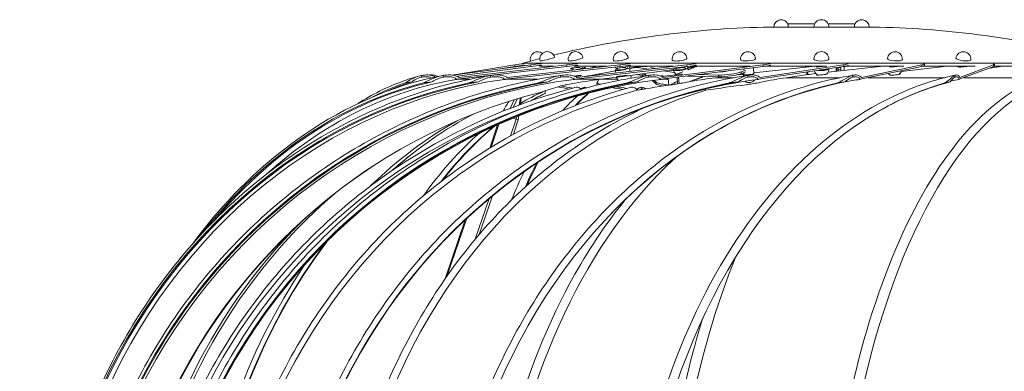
# Model space of a CAD drawing. Header units: millimetres. Extents: x -8040 to 8760, y -10081 to -7111.
# Tile 11 of 21: x 5444 to 5488, y -7671 to -7655. Entities that reach past the tile are written whole.
import ezdxf

# ---------------------------------------------------------------- set-up
doc = ezdxf.new("R2010")
doc.units = ezdxf.units.MM
doc.layers.add('PG_WYPOSAŻENIE', color=1, linetype='Continuous', lineweight=18)

# ---------------------------------------------------------------- blocks, each defined once
blk = doc.blocks.new('Darco')
at = {"extrusion": (0, 1, 0)}
for p, q in [((202.954, -853.444), (199.453, -853.444)), ((201.002, -853.344), (200.203, -853.344)), ((200.203, -853.444), (200.203, -853.344)), ((201.474, -853.344), (201.405, -853.344)), ((202.203, -853.344), (201.474, -853.344)), ((202.203, -853.444), (202.203, -853.344)), ((192.43, -854.465), (192.715, -854.39)), ((192.503, -854.446), (192.503, -854.446)), ((190.075, -854.89), (191.959, -854.578)), ((190.085, -854.891), (192.443, -854.578)), ((193.529, -854.627), (190.216, -855.017)), ((192.447, -854.627), (190.218, -854.924)), ((190.282, -854.959), (193.524, -854.578)), ((191.961, -854.627), (191.519, -854.701)), ((195.134, -854.627), (191.665, -855.017)), ((191.734, -854.959), (195.129, -854.578)), ((191.959, -854.578), (191.961, -854.627)), ((210.203, -854.527), (192.203, -854.527)), ((192.21, -854.551), (192.203, -854.527)), ((192.443, -854.578), (192.447, -854.627)), ((193.134, -854.624), (192.708, -854.624)), ((193.524, -854.578), (193.529, -854.627)), ((193.701, -854.675), (193.714, -854.731)), ((194.72, -854.624), (193.746, -854.624)), ((197.153, -854.627), (193.765, -855.017)), ((193.832, -854.959), (197.147, -854.578)), ((194.005, -854.66), (194.006, -854.665)), ((194.238, -854.678), (194.353, -854.642)), ((194.248, -854.902), (194.992, -854.763)), ((194.375, -854.662), (194.318, -854.653)), ((194.441, -854.624), (194.553, -854.643)), ((194.993, -854.767), (194.983, -854.765)), ((195.052, -854.681), (195.06, -854.725)), ((195.129, -854.578), (195.134, -854.627)), ((196.748, -854.624), (195.291, -854.624)), ((195.353, -854.658), (195.355, -854.671)), ((195.432, -854.681), (195.64, -854.642)), ((195.451, -854.902), (196.741, -854.721)), ((195.614, -854.657), (195.582, -854.653)), ((196.007, -854.709), (195.614, -854.657)), ((195.945, -854.628), (195.945, -854.624)), ((196.169, -854.624), (195.945, -854.628)), ((196.047, -854.664), (196.209, -854.686)), ((199.448, -854.627), (196.372, -855.017)), ((196.768, -854.809), (196.43, -854.765)), ((196.431, -854.959), (199.442, -854.578)), ((196.614, -854.739), (196.746, -854.757)), ((196.811, -854.688), (196.815, -854.718)), ((197.109, -854.656), (197.112, -854.679)), ((197.147, -854.578), (197.153, -854.627)), ((197.181, -854.66), (197.306, -854.642)), ((197.457, -854.624), (197.187, -854.728)), ((199.041, -854.624), (197.24, -854.624)), ((197.247, -854.705), (197.241, -854.651)), ((197.285, -854.645), (197.29, -854.688)), ((197.347, -854.666), (197.287, -854.66)), ((197.423, -854.625), (197.447, -854.628)), ((198.786, -854.795), (198.916, -854.744)), ((198.853, -854.624), (198.855, -854.644)), ((198.859, -854.702), (198.86, -854.729)), ((199.157, -854.664), (199.169, -854.847)), ((201.011, -854.624), (199.168, -854.825)), ((201.863, -854.627), (199.307, -855.017)), ((199.357, -854.959), (201.857, -854.578)), ((199.442, -854.578), (199.448, -854.627)), ((201.369, -854.624), (199.477, -854.624)), ((200.765, -854.626), (200.75, -854.626)), ((200.764, -854.626), (200.764, -854.651)), ((200.79, -854.648), (200.79, -854.624)), ((201.053, -854.624), (201.053, -854.641)), ((203.067, -854.624), (201.402, -854.804)), ((201.643, -854.778), (201.643, -854.661)), ((201.671, -854.657), (201.671, -854.775)), ((201.703, -854.771), (201.703, -854.652)), ((201.703, -854.657), (201.784, -854.666)), ((201.784, -854.716), (201.703, -854.708)), ((201.785, -854.763), (201.784, -854.639)), ((201.857, -854.578), (201.863, -854.627)), ((203.685, -854.624), (201.886, -854.624)), ((201.887, -854.624), (201.887, -854.626)), ((202.378, -854.624), (201.887, -854.626)), ((201.887, -854.624), (201.887, -854.626)), ((201.887, -854.626), (201.887, -854.626)), ((204.233, -854.627), (202.373, -855.017)), ((202.407, -854.959), (204.228, -854.578)), ((203.253, -854.624), (203.252, -854.639)), ((204.996, -854.624), (203.606, -854.783)), ((204.228, -854.578), (204.233, -854.627)), ((205.832, -854.624), (204.249, -854.624)), ((204.31, -854.601), (204.305, -854.551)), ((205.302, -854.624), (205.3, -854.636)), ((206.396, -854.627), (205.358, -855.017)), ((205.376, -854.959), (206.392, -854.578)), ((205.604, -854.624), (205.604, -854.626)), ((206.667, -854.624), (206.264, -854.677)), ((206.392, -854.578), (206.396, -854.627)), ((207.664, -854.624), (206.405, -854.624)), ((206.419, -854.611), (206.415, -854.562)), ((189.149, -854.951), (189.146, -854.901)), ((189.801, -854.951), (189.796, -854.901)), ((190.597, -855.017), (190.216, -855.017)), ((191.229, -854.951), (191.224, -854.901)), ((192.645, -855.017), (191.665, -855.017)), ((193.338, -854.951), (193.332, -854.901)), ((194.543, -855.017), (193.765, -855.017)), ((193.989, -854.941), (194.063, -854.931)), ((194.442, -854.889), (194.39, -854.876)), ((194.493, -854.856), (194.493, -854.883)), ((194.538, -854.878), (194.538, -854.878)), ((194.543, -855.017), (195.231, -854.931)), ((195.057, -855.017), (194.543, -855.017)), ((195.798, -854.902), (195.64, -854.876)), ((195.799, -854.853), (195.798, -854.902)), ((195.904, -854.882), (195.903, -854.911)), ((195.904, -854.882), (195.941, -854.905)), ((195.982, -854.951), (195.976, -854.901)), ((196.352, -854.917), (196.429, -854.915)), ((196.584, -855.017), (196.372, -855.017)), ((196.8, -854.882), (196.388, -854.932)), ((196.581, -854.991), (196.604, -855.194)), ((197.024, -854.791), (196.839, -854.862)), ((196.839, -854.862), (196.842, -854.886)), ((197.011, -854.866), (196.839, -854.862)), ((196.849, -854.957), (196.868, -855.154)), ((196.89, -854.952), (196.91, -855.147)), ((198.104, -854.938), (197.156, -854.918)), ((197.205, -855.094), (197.634, -854.928)), ((198.099, -854.889), (197.486, -854.876)), ((198.267, -854.935), (198.012, -854.968)), ((198.566, -854.968), (198.012, -854.968)), ((198.099, -854.889), (198.104, -854.938)), ((198.676, -854.882), (198.638, -854.887)), ((198.791, -854.844), (198.786, -854.795)), ((198.791, -854.844), (198.921, -854.793)), ((198.866, -854.814), (198.871, -854.881)), ((198.982, -854.951), (198.976, -854.901)), ((200.724, -854.882), (200.14, -854.968)), ((201.759, -854.968), (200.14, -854.968)), ((200.79, -854.872), (200.79, -854.791)), ((201.032, -854.844), (200.953, -854.853)), ((202.134, -854.951), (202.129, -854.901)), ((204.91, -854.968), (202.609, -854.968)), ((205.222, -854.951), (205.218, -854.901)), ((207.8, -854.968), (205.49, -854.968)), ((192.874, -855.371), (192.873, -855.363)), ((194.068, -855.254), (194.07, -855.288)), ((195.79, -855.254), (195.791, -855.305)), ((196.216, -855.103), (196.215, -855.153)), ((196.503, -855.179), (196.503, -855.209)), ((191.824, -855.893), (191.941, -855.633)), ((191.914, -855.858), (192.04, -855.603)), ((192.087, -855.793), (192.13, -855.576)), ((192.127, -855.779), (192.154, -855.569)), ((194.172, -855.447), (194.171, -855.434)), ((191.831, -856.724), (192.002, -856.22)), ((192.002, -856.22), (191.906, -856.188)), ((192.002, -856.22), (191.906, -856.188)), ((192.002, -856.22), (191.906, -856.188)), ((191.918, -856.675), (192.066, -856.242)), ((192.002, -856.22), (192.018, -856.142)), ((192.066, -856.242), (192.002, -856.22)), ((192.066, -856.242), (192.002, -856.22)), ((192.066, -856.242), (192.002, -856.22)), ((192.066, -856.242), (192.082, -856.116)), ((191.202, -857.09), (191.442, -856.386)), ((191.246, -857.063), (191.483, -856.368)), ((190.769, -859.836), (191.186, -858.612)), ((190.888, -859.695), (191.286, -858.53)), ((189.924, -860.937), (190.516, -859.204)), ((189.857, -861.034), (190.465, -859.251))]:
    blk.add_line(p, q, dxfattribs=at)
for centre, radius, start, end in [((199.991, -853.444), 0.225, 19.238, 180), ((201.203, -853.444), 0.225, 0, 180), ((202.416, -853.444), 0.225, 0, 160.762), ((200.232, -883.454), 30.02, 91.4864, 103.6866), ((202.175, -883.454), 30.02, 76.3134, 88.5136), ((200.232, -883.454), 30.02, 104.9194, 105.5118), ((192.648, -854.408), 0.225, 49.6228, 194.6331), ((192.94, -854.408), 0.225, 14.1549, 194.1549), ((193.794, -854.408), 0.225, 12.7413, 192.7413), ((195.154, -854.408), 0.225, 10.4604, 190.4604), ((196.926, -854.408), 0.225, 7.4378, 187.4378), ((198.989, -854.408), 0.225, 3.866, 183.866), ((201.203, -854.408), 0.225, 360, 180), ((203.418, -854.408), 0.225, 356.134, 176.134), ((205.481, -854.408), 0.225, 352.5622, 172.5622), ((193.86, -854.698), 0.225, 0.8047, 11.4884), ((195.207, -854.698), 0.225, 190.4604, 213.5505), ((195.207, -854.698), 0.225, 339.5826, 10.4604), ((196.964, -854.698), 0.225, 187.4378, 235.6872), ((196.964, -854.698), 0.225, 349.7092, 7.4378), ((201.203, -854.698), 0.225, 196.1886, 238.547), ((201.203, -854.698), 0.225, 317.5338, 360), ((203.398, -854.698), 0.225, 310.2739, 344.9238), ((193.86, -854.698), 0.225, 253.4277, 295.7413), ((195.243, -854.892), 0.225, 196.7622, 225.9564), ((195.207, -854.698), 0.225, 257.8652, 294.633), ((195.243, -854.892), 0.225, 335.3398, 352.9586), ((199.022, -854.892), 0.225, 235.392, 321.3435), ((203.398, -854.698), 0.225, 218.7611, 233.0395), ((203.398, -854.698), 0.225, 235.2513, 238.0193)]:
    blk.add_arc(centre, radius, start, end)
for centre, major_axis, ratio, start_param, end_param in [((192.94, -854.408), (-0.218, -0.055), 0.065385, 0, 3.030738), ((192.94, -854.408), (-0.218, -0.055), 0.065385, 3.030738, 3.141593), ((193.794, -854.408), (-0.219, -0.05), 0.126314, 0, 3.141593), ((195.154, -854.408), (-0.221, -0.041), 0.178635, 0, 3.141593), ((196.926, -854.408), (-0.223, -0.029), 0.218783, 0, 3.141593), ((198.989, -854.408), (0.224, 0.015), 0.24402, 3.141593, 6.283185), ((201.203, -854.408), (0.225, 0), 0.252629, 3.141593, 6.283185), ((203.418, -854.408), (0.224, -0.015), 0.24402, 3.141593, 6.283185), ((205.481, -854.408), (0.223, -0.029), 0.218783, 3.141593, 6.283185), ((192.328, -854.602), (-0.5, -0.02), 0.115368, 4.874105, 5.540051), ((192.33, -854.652), (-0.5, -0.02), 0.115368, 4.849068, 5.540051), ((192.713, -854.602), (0.499, 0.034), 0.101272, 1.469539, 2.135485), ((192.716, -854.652), (-0.499, -0.034), 0.101272, 4.586094, 5.277078), ((193.676, -854.602), (0.498, 0.046), 0.080274, 1.207497, 1.873443), ((193.681, -854.652), (-0.498, -0.046), 0.080274, 4.324052, 5.015036), ((193.798, -854.676), (-0.159, -0.015), 0.080274, 3.856962, 7.229407), ((193.86, -854.698), (0.219, 0.05), 0.126314, 2.300524, 3.04647), ((193.86, -854.698), (-0.146, -0.033), 0.126314, 0, 0.351139), ((193.86, -854.698), (-0.146, -0.033), 0.126314, 1.349776, 1.715707), ((193.86, -854.698), (-0.146, -0.033), 0.126314, 1.715707, 3.141593), ((193.86, -854.698), (0.219, 0.05), 0.126314, 4.93763, 6.180499), ((193.798, -854.676), (-0.159, -0.015), 0.080274, 3.758932, 3.856962), ((193.606, -854.688), (0.797, 0.074), 0.080274, 5.923194, 6.152554), ((195.207, -854.698), (0.221, 0.041), 0.178635, 2.374835, 3.545979), ((195.158, -854.676), (-0.159, -0.018), 0.053806, 3.595912, 7.134797), ((195.151, -854.676), (-0.16, 0.009), 0.109348, 6.036311, 6.566221), ((195.207, -854.698), (0.221, 0.041), 0.178635, 3.545979, 6.439974), ((195.207, -854.698), (-0.148, -0.027), 0.178635, 0, 1.975182), ((195.153, -854.602), (0.497, 0.055), 0.053806, 0.946447, 1.612393), ((195.158, -854.652), (-0.497, -0.055), 0.053806, 4.063002, 4.753985), ((195.207, -854.698), (-0.148, -0.027), 0.178635, 1.975182, 3.141593), ((195.158, -854.676), (-0.159, -0.018), 0.053806, 3.497882, 3.595912), ((195.724, -854.731), (0.497, 0.056), 0.175994, 1.089686, 2.17813), ((194.991, -854.688), (0.795, 0.088), 0.053806, 5.662144, 5.891504), ((196.964, -854.698), (0.223, 0.029), 0.218783, 2.638723, 3.809868), ((196.931, -854.676), (-0.159, -0.019), 0.023671, 3.335649, 7.003178), ((196.964, -854.698), (0.223, 0.029), 0.218783, 3.809868, 6.703862), ((196.964, -854.698), (-0.149, -0.019), 0.218783, 0, 2.239071), ((196.964, -854.698), (-0.149, -0.019), 0.218783, 2.239071, 3.141593), ((196.931, -854.676), (-0.159, -0.019), 0.023671, 3.237619, 3.335649), ((197.041, -854.602), (0.496, 0.06), 0.023671, 0.686184, 1.35213), ((197.047, -854.652), (-0.496, -0.06), 0.023671, 3.802739, 4.493722), ((196.799, -854.688), (0.794, 0.096), 0.023671, 5.401881, 5.631241), ((198.216, -854.76), (-0.164, -0.016), 0.1829, 1.011487, 2.41939), ((198.989, -854.627), (-0.159, -0.019), 0.008077, 5.714056, 8.065127), ((199.213, -854.602), (0.496, 0.061), 0.008077, 5.190942, 5.856887), ((199.219, -854.652), (-0.496, -0.061), 0.008077, 2.049349, 2.740332), ((201.203, -854.627), (-0.159, -0.018), 0.039274, 5.932225, 8.325144), ((201.203, -854.698), (0.225, 0), 0.252629, 4.149572, 4.347861), ((201.203, -854.698), (0.225, 0), 0.252629, 4.347861, 6.362142), ((201.203, -854.698), (0.15, 0), 0.252629, 4.421938, 5.918657), ((201.203, -854.698), (0.15, 0), 0.252629, 5.918657, 6.089776), ((201.521, -854.602), (0.497, 0.058), 0.039274, 5.450958, 6.116904), ((201.527, -854.652), (-0.497, -0.058), 0.039274, 2.309365, 3.000349), ((201.088, -854.629), (-0.8, -0.003), 0.004452, 3.083405, 3.085235), ((203.418, -854.627), (-0.159, -0.016), 0.067795, 6.192847, 8.585765), ((203.807, -854.602), (0.497, 0.051), 0.067795, 5.71158, 6.377526), ((203.813, -854.652), (0.497, 0.051), 0.067795, 5.71158, 6.283185), ((205.481, -854.627), (-0.159, -0.013), 0.091696, 0.171204, 2.564123), ((205.916, -854.602), (0.498, 0.04), 0.091696, 5.973123, 6.639069), ((205.92, -854.652), (0.498, 0.04), 0.091696, 5.973123, 6.283185), ((193.561, -872.254), (0, -17.366), 0.897258, 3.264591, 5.291157), ((195.84, -872.254), (0, -17.366), 0.980955, 3.264591, 5.291157), ((198.484, -872.254), (0, -17.366), 0.997801, 3.264591, 5.291157), ((191.804, -872.254), (0, -17.366), 0.752415, 3.264591, 3.737357), ((189.196, -855.09), (0.418, 0.063), 0.469891, 0.43796, 0.659105), ((189.355, -855.09), (0.333, 0.077), 0.575156, 0.471001, 0.589064), ((191.808, -872.254), (-16.993, -6.399), 0.950011, 4.457178, 4.458003), ((189.856, -855.09), (0.473, 0.058), 0.418528, 0.398797, 0.685113), ((193.564, -872.254), (-18.797, -2.334), 0.915469, 4.699726, 4.700552), ((191.289, -855.09), (0.495, 0.056), 0.400868, 0.410447, 0.696763), ((196.619, -872.254), (0, -17.366), 0.980955, 3.263766, 3.316537), ((195.841, -872.254), (-18.455, -1.407), 0.937898, 4.753429, 4.754255), ((193.815, -854.92), (-0.159, -0.018), 0.053806, 3.595912, 5.109235), ((193.398, -855.09), (0.484, 0.055), 0.410761, 0.414116, 0.700431), ((193.815, -854.92), (-0.159, -0.018), 0.053806, 1.374739, 1.881651), ((193.815, -854.92), (-0.159, -0.018), 0.053806, 2.269261, 3.595912), ((193.842, -854.931), (0.497, 0.055), 0.053806, 5.166708, 5.662144), ((194.631, -872.254), (0, -17.366), 0.066274, 3.267046, 3.316537), ((194.038, -854.882), (0.5, 0.004), 0.121601, 0, 0.386635), ((195.174, -854.92), (-0.159, -0.019), 0.023671, 3.335649, 7.944621), ((195.134, -854.931), (0.496, 0.06), 0.023671, 4.906445, 5.401881), ((195.174, -854.92), (-0.159, -0.019), 0.023671, 2.336368, 3.335649), ((195.412, -854.931), (0.5, -0.012), 0.119548, 0.435919, 0.692343), ((195.413, -854.882), (0.5, -0.012), 0.119548, 0.196907, 0.684446), ((195.628, -872.254), (0, -17.366), 0.194234, 2.966648, 3.003189), ((195.628, -872.254), (0, -17.416), 0.194234, 2.9668, 2.986775), ((201.313, -872.254), (0, -17.366), 0.946649, 3.264591, 3.453936), ((198.483, -872.254), (1.001, -17.339), 0.9688, 3.207871, 3.208696), ((196.039, -855.09), (0.439, 0.056), 0.451842, 0.409138, 0.695453), ((196.937, -854.871), (-0.159, -0.019), 0.008077, 5.415343, 7.206612), ((196.834, -854.882), (-0.496, -0.061), 0.008077, 4.72146, 4.778219), ((200.021, -872.254), (0, -17.416), 0.946649, 3.263766, 3.316386), ((198.366, -854.786), (-0.498, -0.05), 0.1829, 0.985625, 2.556421), ((198.371, -854.835), (0.498, 0.05), 0.1829, 4.127218, 5.698014), ((198.22, -854.809), (0.164, 0.016), 0.1829, 0.985625, 1.159789), ((198.22, -854.809), (0.164, 0.016), 0.1829, 0.951745, 0.985625), ((198.837, -854.882), (-0.497, -0.058), 0.039274, 4.642741, 5.038235), ((199.022, -854.892), (0.224, 0.015), 0.24402, 2.300524, 2.743642), ((198.998, -854.871), (-0.159, -0.018), 0.039274, 5.62897, 9.622522), ((199.031, -855.09), (0.364, 0.061), 0.541052, 0.384148, 0.670464), ((201.311, -872.254), (0.853, -17.352), 0.805909, 3.224184, 3.22501), ((201.904, -872.254), (0, -17.416), 0.830984, 3.263766, 3.316386), ((201.002, -854.882), (-0.497, -0.051), 0.067795, 4.803421, 5.298857), ((201.208, -854.871), (-0.159, -0.016), 0.067795, 5.757156, 9.620028), ((204.135, -872.254), (0, -17.366), 0.830984, 3.264591, 3.296387), ((202.172, -855.09), (0.259, 0.087), 0.722492, 0.249385, 0.535701), ((204.131, -872.254), (0.789, -17.36), 0.58842, 3.237034, 3.23786), ((203.419, -854.871), (-0.159, -0.013), 0.091696, 6.002626, 9.875627), ((206.757, -872.254), (0, -17.366), 0.658689, 3.264591, 3.287017), ((205.247, -855.09), (-0.048, -0.203), 0.693432, 2.417482, 2.703798), ((206.752, -872.254), (0.783, -17.364), 0.331084, 3.248833, 3.249659), ((193.416, -872.254), (0, -17.416), 0.897258, 3.326566, 5.268273), ((193.436, -872.254), (0, -17.396), 0.897258, 3.307238, 5.279058), ((195.785, -872.254), (0, -17.396), 0.980955, 3.307238, 5.279058), ((195.776, -872.254), (0, -17.416), 0.980955, 3.326566, 5.268273), ((198.503, -872.254), (0, -17.396), 0.997801, 3.307238, 5.279058), ((198.506, -872.254), (0, -17.416), 0.997801, 3.326566, 5.268273), ((199.604, -872.254), (0, -17.416), 0.946649, 3.383649, 5.291157), ((191.586, -872.254), (0, -17.416), 0.752415, 3.326566, 3.902788), ((191.617, -872.254), (0, -17.396), 0.752415, 3.307238, 3.870443), ((201.405, -872.254), (0, -17.396), 0.946649, 3.307238, 5.279058), ((201.419, -872.254), (0, -17.416), 0.946649, 3.326566, 5.268273), ((201.185, -872.254), (0, -17.416), 0.830984, 3.383649, 5.291157), ((190.412, -872.254), (0, -17.416), 0.556296, 3.326566, 3.429956), ((190.451, -872.254), (0, -17.396), 0.556296, 3.307238, 3.38869), ((204.318, -872.254), (0, -17.416), 0.830984, 3.326566, 5.268273), ((196.293, -872.254), (-1.165, 17.346), 0.704377, 0.151299, 0.19661), ((192.494, -872.254), (14.661, -12.112), 0.848843, 2.120713, 2.140047), ((192.494, -872.254), (14.703, -12.147), 0.848843, 2.115157, 2.134351), ((204.293, -872.254), (0, -17.396), 0.830984, 3.307238, 3.851064), ((192.957, -872.254), (23.34, -4.616), 0.71728, 1.615589, 1.630176), ((207.005, -872.254), (0, -17.416), 0.658689, 3.326566, 5.268273), ((192.957, -872.254), (23.407, -4.629), 0.71728, 1.611127, 1.624622), ((200.561, -872.254), (-24.432, -1.405), 0.71052, 4.830005, 4.873712), ((193.982, -872.254), (27.665, -3.036), 0.619893, 1.544057, 1.547682), ((202.837, -872.254), (-28.22, -1.669), 0.614306, 4.814743, 4.858449), ((209.297, -872.254), (0, -17.416), 0.441506, 3.326566, 5.268273), ((206.971, -872.254), (0, -17.396), 0.658689, 3.307238, 3.532239), ((196.877, -872.254), (0, -17.366), 0.980955, 3.385474, 5.291157), ((195.124, -872.254), (0, -17.366), 0.556296, 3.385474, 3.456508), ((195.36, -872.254), (0, -17.396), 0.556296, 3.401642, 3.447505), ((195.398, -872.254), (0, -17.416), 0.556296, 3.439966, 3.450904), ((192.625, -872.254), (-3.958, 17.203), 0.600197, 5.902073, 5.903288), ((195.341, -872.254), (0, -17.366), 0.322266, 3.412781, 3.494714), ((195.61, -872.254), (0, -17.396), 0.322266, 3.401642, 3.473223), ((195.654, -872.254), (0, -17.416), 0.322266, 3.413615, 3.474014), ((198.132, -872.254), (0, -17.416), 0.997801, 3.469844, 5.291157), ((196.242, -872.254), (0, -17.396), 0.066274, 3.48544, 3.486144), ((196.288, -872.254), (0, -17.416), 0.066274, 3.485765, 3.485789), ((195.508, -872.254), (0, -17.396), 0.752415, 3.514866, 3.727736), ((195.958, -872.254), (0, -17.366), 0.066274, 3.500229, 3.50547), ((195.321, -872.254), (0, -17.366), 0.752415, 3.544456, 3.772569), ((195.36, -872.254), (0, -17.396), 0.556296, 3.570725, 3.762794), ((195.398, -872.254), (0, -17.416), 0.556296, 3.571654, 3.760796), ((195.124, -872.254), (0, -17.366), 0.556296, 3.595196, 3.801109), ((195.539, -872.254), (0, -17.416), 0.752415, 3.664501, 3.728533), ((202.767, -872.254), (0, -17.416), 0.658689, 3.687695, 5.291157), ((196.932, -872.254), (0, -17.396), 0.980955, 3.704694, 5.291157), ((195.61, -872.254), (0, -17.396), 0.322266, 3.704264, 3.777539), ((195.654, -872.254), (0, -17.416), 0.322266, 3.702698, 3.774401), ((195.341, -872.254), (0, -17.366), 0.322266, 3.729341, 3.812668), ((196.044, -872.254), (0, -17.396), 0.897258, 3.797287, 5.269338), ((195.919, -872.254), (0, -17.366), 0.897258, 3.871548, 5.276331), ((195.508, -872.254), (0, -17.396), 0.752415, 3.926771, 5.137163), ((195.539, -872.254), (0, -17.416), 0.752415, 3.92504, 5.135378), ((204.242, -872.254), (0, -17.416), 0.441506, 3.960699, 5.291157), ((195.321, -872.254), (0, -17.366), 0.752415, 3.977933, 5.152914)]:
    blk.add_ellipse(centre, major_axis=major_axis, ratio=ratio, start_param=start_param, end_param=end_param)
for points, weights in [([(200.75, -854.626), (200.678, -854.625), (200.605, -854.624)], [1.40188454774, 1.40183528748, 1.40176200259]), ([(201.887, -854.626), (201.91, -854.626), (201.933, -854.626)], [1.40218336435, 1.40217791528, 1.40217213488])]:
    blk.add_rational_spline(points, weights, degree=2)
for points in [[(201.887, -854.626), (201.887, -854.668), (201.887, -854.71), (201.887, -854.751)], [(197.666, -854.929), (197.528, -854.981), (197.387, -855.034), (197.243, -855.087)], [(193.837, -855.254), (193.829, -855.254), (193.82, -855.256), (193.81, -855.258)], [(193.951, -855.318), (193.97, -855.303), (193.988, -855.289), (194.007, -855.274)], [(195.489, -855.254), (195.474, -855.255), (195.457, -855.257), (195.44, -855.262)], [(195.839, -855.314), (195.824, -855.308), (195.808, -855.304), (195.791, -855.305)], [(196.861, -855.081), (196.786, -855.117), (196.712, -855.153), (196.639, -855.189)], [(197.716, -855.346), (197.709, -855.335), (197.7, -855.324), (197.691, -855.315)], [(192.792, -855.392), (192.791, -855.395), (192.791, -855.398), (192.791, -855.402)], [(194.169, -855.443), (194.169, -855.44), (194.168, -855.438), (194.168, -855.435)], [(191.605, -855.979), (191.663, -855.881), (191.721, -855.782), (191.78, -855.684)]]:
    blk.add_open_spline(points, degree=3)
for points, knots in [([(180.291, -881.818), (179.374, -880.249), (178.685, -878.516), (177.831, -874.896), (177.667, -873.009), (177.88, -869.273), (178.258, -867.424), (179.517, -863.952), (180.399, -862.33), (182.576, -859.476), (183.872, -858.245), (186.745, -856.3), (188.321, -855.586), (190.381, -855.058), (190.806, -854.969), (191.233, -854.9)], [4.134981, 4.134981, 4.134981, 4.134981, 4.455352, 4.455352, 4.775941, 4.775941, 5.096576, 5.096576, 5.417101, 5.417101, 5.737329, 5.737329, 6.057066, 6.057066, 6.139218, 6.139218, 6.139218, 6.139218]), ([(181.407, -881.844), (180.403, -880.278), (179.647, -878.547), (178.708, -874.931), (178.525, -873.045), (178.751, -869.311), (179.159, -867.462), (180.526, -863.989), (181.484, -862.366), (183.853, -859.508), (185.264, -858.274), (188.395, -856.321), (190.114, -855.602), (192.384, -855.062), (192.871, -854.969), (193.361, -854.897)], [4.133621, 4.133621, 4.133621, 4.133621, 4.453679, 4.453679, 4.773797, 4.773797, 5.093931, 5.093931, 5.414031, 5.414031, 5.734057, 5.734057, 6.053997, 6.053997, 6.140319, 6.140319, 6.140319, 6.140319]), ([(183.845, -881.846), (182.824, -880.28), (182.056, -878.549), (181.101, -874.933), (180.914, -873.047), (181.143, -869.313), (181.558, -867.465), (182.947, -863.993), (183.92, -862.369), (186.329, -859.511), (187.763, -858.277), (190.946, -856.323), (192.695, -855.603), (195.01, -855.061), (195.513, -854.967), (196.019, -854.894)], [4.133621, 4.133621, 4.133621, 4.133621, 4.453627, 4.453627, 4.773641, 4.773641, 5.093657, 5.093657, 5.413669, 5.413669, 5.733671, 5.733671, 6.053664, 6.053664, 6.141298, 6.141298, 6.141298, 6.141298]), ([(182.256, -859.967), (183.05, -858.895), (183.949, -857.959), (186.14, -856.231), (187.472, -855.532), (189.162, -855.039), (189.469, -854.965), (189.779, -854.905)], [5.4904529, 5.4904529, 5.4904529, 5.4904529, 5.7475179, 5.7475179, 6.0672743, 6.0672743, 6.1377599, 6.1377599, 6.1377599, 6.1377599]), ([(187.452, -881.842), (186.483, -880.275), (185.754, -878.544), (184.848, -874.926), (184.672, -873.04), (184.89, -869.305), (185.285, -867.456), (186.606, -863.982), (187.532, -862.359), (189.822, -859.501), (191.185, -858.268), (194.209, -856.316), (195.869, -855.598), (198.068, -855.058), (198.546, -854.964), (199.026, -854.892)], [4.133621, 4.133621, 4.133621, 4.133621, 4.453796, 4.453796, 4.774117, 4.774117, 5.094473, 5.094473, 5.41475, 5.41475, 5.734844, 5.734844, 6.054687, 6.054687, 6.142297, 6.142297, 6.142297, 6.142297]), ([(187.227, -855.75), (187.656, -855.477), (188.097, -855.255), (188.726, -855.021), (188.909, -854.963), (189.092, -854.914)], [5.9416864, 5.9416864, 5.9416864, 5.9416864, 6.0795627, 6.0795627, 6.1352949, 6.1352949, 6.1352949, 6.1352949]), ([(188.631, -855.135), (188.681, -855.109), (188.739, -855.071), (188.919, -854.972), (189.032, -854.924), (189.146, -854.901)], [-0.6698547, -0.6698547, -0.6698547, -0.6698547, -0.4074607, -0.4074607, 0, 0, 0, 0]), ([(189.149, -854.951), (189.047, -854.973), (188.957, -855.019), (188.882, -855.072), (188.867, -855.084), (188.855, -855.096)], [-1.2266889, -1.2266889, -1.2266889, -1.2266889, -0.8794646, -0.8794646, -0.7792451, -0.7792451, -0.7792451, -0.7792451]), ([(189.146, -854.901), (189.158, -854.899), (189.171, -854.897), (189.183, -854.895), (189.248, -854.885), (189.327, -854.882), (189.429, -854.895), (189.472, -854.904), (189.508, -854.92)], [-0.0437641, -0.0437641, -0.0437641, -0.0437641, 0, 0, 0, 0.2340576, 0.2340576, 0.3668933, 0.3668933, 0.3668933, 0.3668933]), ([(189.453, -854.973), (189.451, -854.972), (189.448, -854.971), (189.415, -854.954), (189.377, -854.945), (189.295, -854.935), (189.235, -854.937), (189.186, -854.944), (189.174, -854.946), (189.162, -854.949), (189.149, -854.951)], [-0.3041642, -0.3041642, -0.3041642, -0.3041642, -0.2942737, -0.2942737, -0.1759743, -0.1759743, 0, 0, 0, 0.0435466, 0.0435466, 0.0435466, 0.0435466]), ([(189.176, -855.135), (189.242, -855.109), (189.317, -855.071), (189.537, -854.972), (189.668, -854.924), (189.796, -854.901)], [-0.6698547, -0.6698547, -0.6698547, -0.6698547, -0.4074607, -0.4074607, 0, 0, 0, 0]), ([(189.382, -854.889), (189.426, -854.884), (189.474, -854.884), (189.544, -854.895), (189.578, -854.904), (189.607, -854.92)], [0.0508503, 0.0508503, 0.0508503, 0.0508503, 0.2340576, 0.2340576, 0.3668933, 0.3668933, 0.3668933, 0.3668933]), ([(189.801, -854.951), (189.686, -854.973), (189.581, -855.019), (189.491, -855.072), (189.473, -855.084), (189.458, -855.096)], [-1.2266889, -1.2266889, -1.2266889, -1.2266889, -0.8794646, -0.8794646, -0.7792451, -0.7792451, -0.7792451, -0.7792451]), ([(191.981, -881.832), (191.129, -880.263), (190.489, -878.531), (189.695, -874.911), (189.542, -873.024), (189.737, -869.287), (190.086, -867.437), (191.251, -863.963), (192.068, -862.339), (194.086, -859.482), (195.287, -858.249), (197.952, -856.302), (199.414, -855.587), (201.345, -855.053), (201.76, -854.96), (202.177, -854.89)], [4.133621, 4.133621, 4.133621, 4.133621, 4.454288, 4.454288, 4.775186, 4.775186, 5.096124, 5.096124, 5.416963, 5.416963, 5.737446, 5.737446, 6.057133, 6.057133, 6.14347, 6.14347, 6.14347, 6.14347]), ([(189.796, -854.901), (189.81, -854.899), (189.824, -854.897), (189.838, -854.895), (189.912, -854.885), (190.001, -854.882), (190.117, -854.895), (190.165, -854.904), (190.207, -854.92)], [-0.0437641, -0.0437641, -0.0437641, -0.0437641, 0, 0, 0, 0.2340576, 0.2340576, 0.3668933, 0.3668933, 0.3668933, 0.3668933]), ([(190.201, -855.019), (190.199, -855.016), (190.196, -855.012), (190.18, -854.992), (190.157, -854.978), (190.102, -854.954), (190.058, -854.945), (189.965, -854.935), (189.898, -854.937), (189.843, -854.944), (189.829, -854.946), (189.815, -854.949), (189.801, -854.951)], [-0.3752904, -0.3752904, -0.3752904, -0.3752904, -0.3639702, -0.3639702, -0.2942737, -0.2942737, -0.1759743, -0.1759743, 0, 0, 0, 0.0435466, 0.0435466, 0.0435466, 0.0435466]), ([(190.542, -855.135), (190.619, -855.109), (190.704, -855.071), (190.949, -854.972), (191.09, -854.924), (191.224, -854.901)], [-0.6698547, -0.6698547, -0.6698547, -0.6698547, -0.4074607, -0.4074607, 0, 0, 0, 0]), ([(191.229, -854.951), (191.109, -854.973), (190.996, -855.019), (190.899, -855.072), (190.879, -855.084), (190.862, -855.096)], [-1.2266889, -1.2266889, -1.2266889, -1.2266889, -0.8794646, -0.8794646, -0.7792451, -0.7792451, -0.7792451, -0.7792451]), ([(191.224, -854.901), (191.239, -854.899), (191.253, -854.897), (191.268, -854.895), (191.345, -854.885), (191.439, -854.882), (191.56, -854.895), (191.611, -854.904), (191.655, -854.92)], [-0.0437641, -0.0437641, -0.0437641, -0.0437641, 0, 0, 0, 0.2340576, 0.2340576, 0.3668933, 0.3668933, 0.3668933, 0.3668933]), ([(191.65, -855.019), (191.648, -855.016), (191.645, -855.012), (191.627, -854.992), (191.603, -854.978), (191.545, -854.954), (191.499, -854.945), (191.402, -854.935), (191.331, -854.937), (191.273, -854.944), (191.259, -854.946), (191.244, -854.949), (191.229, -854.951)], [-0.3752904, -0.3752904, -0.3752904, -0.3752904, -0.3639702, -0.3639702, -0.2942737, -0.2942737, -0.1759743, -0.1759743, 0, 0, 0, 0.0435466, 0.0435466, 0.0435466, 0.0435466]), ([(192.634, -855.135), (192.717, -855.109), (192.807, -855.071), (193.06, -854.972), (193.201, -854.924), (193.332, -854.901)], [-0.6698547, -0.6698547, -0.6698547, -0.6698547, -0.4074607, -0.4074607, 0, 0, 0, 0]), ([(193.338, -854.951), (193.22, -854.973), (193.107, -855.019), (193.008, -855.072), (192.988, -855.084), (192.971, -855.096)], [-1.2266889, -1.2266889, -1.2266889, -1.2266889, -0.8794646, -0.8794646, -0.7792451, -0.7792451, -0.7792451, -0.7792451]), ([(193.332, -854.901), (193.346, -854.899), (193.36, -854.897), (193.375, -854.895), (193.45, -854.885), (193.541, -854.882), (193.66, -854.895), (193.71, -854.904), (193.753, -854.92)], [-0.0437641, -0.0437641, -0.0437641, -0.0437641, 0, 0, 0, 0.2340576, 0.2340576, 0.3668933, 0.3668933, 0.3668933, 0.3668933]), ([(193.75, -855.019), (193.748, -855.016), (193.745, -855.012), (193.727, -854.992), (193.704, -854.978), (193.647, -854.954), (193.601, -854.945), (193.506, -854.935), (193.437, -854.937), (193.381, -854.944), (193.367, -854.946), (193.352, -854.949), (193.338, -854.951)], [-0.3752904, -0.3752904, -0.3752904, -0.3752904, -0.3639702, -0.3639702, -0.2942737, -0.2942737, -0.1759743, -0.1759743, 0, 0, 0, 0.0435466, 0.0435466, 0.0435466, 0.0435466]), ([(197.124, -881.816), (196.448, -880.245), (195.941, -878.51), (195.313, -874.888), (195.193, -873.002), (195.351, -869.267), (195.629, -867.419), (196.557, -863.947), (197.207, -862.324), (198.815, -859.467), (199.772, -858.234), (201.9, -856.287), (203.069, -855.572), (204.607, -855.045), (204.929, -854.956), (205.254, -854.887)], [4.133621, 4.133621, 4.133621, 4.133621, 4.455117, 4.455117, 4.776532, 4.776532, 5.097905, 5.097905, 5.419365, 5.419365, 5.740798, 5.740798, 6.061079, 6.061079, 6.145097, 6.145097, 6.145097, 6.145097]), ([(195.31, -855.135), (195.393, -855.109), (195.482, -855.071), (195.726, -854.972), (195.857, -854.924), (195.976, -854.901)], [-0.6698547, -0.6698547, -0.6698547, -0.6698547, -0.4074607, -0.4074607, 0, 0, 0, 0]), ([(195.982, -854.951), (195.876, -854.973), (195.77, -855.019), (195.676, -855.072), (195.657, -855.084), (195.64, -855.096)], [-1.2266889, -1.2266889, -1.2266889, -1.2266889, -0.8794646, -0.8794646, -0.7792451, -0.7792451, -0.7792451, -0.7792451]), ([(195.976, -854.901), (195.989, -854.899), (196.002, -854.897), (196.015, -854.895), (196.083, -854.885), (196.167, -854.882), (196.275, -854.895), (196.32, -854.904), (196.36, -854.92)], [-0.0437641, -0.0437641, -0.0437641, -0.0437641, 0, 0, 0, 0.2340576, 0.2340576, 0.3668933, 0.3668933, 0.3668933, 0.3668933]), ([(196.358, -855.019), (196.356, -855.016), (196.353, -855.012), (196.337, -854.992), (196.315, -854.978), (196.263, -854.954), (196.222, -854.945), (196.135, -854.935), (196.072, -854.937), (196.021, -854.944), (196.008, -854.946), (195.995, -854.949), (195.982, -854.951)], [-0.3752904, -0.3752904, -0.3752904, -0.3752904, -0.3639702, -0.3639702, -0.2942737, -0.2942737, -0.1759743, -0.1759743, 0, 0, 0, 0.0435466, 0.0435466, 0.0435466, 0.0435466]), ([(198.387, -855.135), (198.465, -855.109), (198.547, -855.071), (198.766, -854.972), (198.878, -854.924), (198.976, -854.901)], [-0.6698547, -0.6698547, -0.6698547, -0.6698547, -0.4074607, -0.4074607, 0, 0, 0, 0]), ([(198.982, -854.951), (198.894, -854.973), (198.803, -855.019), (198.721, -855.072), (198.704, -855.084), (198.689, -855.096)], [-1.2266889, -1.2266889, -1.2266889, -1.2266889, -0.8794646, -0.8794646, -0.7792451, -0.7792451, -0.7792451, -0.7792451]), ([(198.976, -854.901), (198.987, -854.899), (198.998, -854.897), (199.009, -854.895), (199.066, -854.885), (199.135, -854.882), (199.225, -854.895), (199.263, -854.904), (199.296, -854.92)], [-0.0437641, -0.0437641, -0.0437641, -0.0437641, 0, 0, 0, 0.2340576, 0.2340576, 0.3668933, 0.3668933, 0.3668933, 0.3668933]), ([(199.296, -855.019), (199.294, -855.016), (199.292, -855.012), (199.278, -854.992), (199.26, -854.978), (199.216, -854.954), (199.182, -854.945), (199.109, -854.935), (199.057, -854.937), (199.015, -854.944), (199.004, -854.946), (198.993, -854.949), (198.982, -854.951)], [-0.3752904, -0.3752904, -0.3752904, -0.3752904, -0.3639702, -0.3639702, -0.2942737, -0.2942737, -0.1759743, -0.1759743, 0, 0, 0, 0.0435466, 0.0435466, 0.0435466, 0.0435466]), ([(200.765, -854.876), (200.765, -854.859), (200.765, -854.842), (200.764, -854.826), (200.764, -854.816), (200.764, -854.805), (200.764, -854.795)], [54.08334634, 54.08334634, 54.08334634, 54.08334634, 54.13120732, 54.13120732, 54.13120732, 54.16088894, 54.16088894, 54.16088894, 54.16088894]), ([(202.533, -881.792), (202.08, -880.222), (201.74, -878.488), (201.321, -874.871), (201.241, -872.989), (201.348, -869.263), (201.534, -867.42), (202.156, -863.957), (202.591, -862.338), (203.67, -859.483), (204.313, -858.248), (205.754, -856.29), (206.552, -855.567), (207.607, -855.039), (207.823, -854.952), (208.041, -854.885)], [4.133621, 4.133621, 4.133621, 4.133621, 4.455737, 4.455737, 4.777191, 4.777191, 5.09851, 5.09851, 5.420157, 5.420157, 5.742716, 5.742716, 6.066074, 6.066074, 6.147932, 6.147932, 6.147932, 6.147932]), ([(201.657, -855.135), (201.724, -855.109), (201.793, -855.071), (201.971, -854.972), (202.057, -854.924), (202.129, -854.901)], [-0.6698547, -0.6698547, -0.6698547, -0.6698547, -0.4074607, -0.4074607, 0, 0, 0, 0]), ([(202.134, -854.951), (202.07, -854.973), (201.999, -855.019), (201.934, -855.072), (201.921, -855.084), (201.909, -855.096)], [-1.2266889, -1.2266889, -1.2266889, -1.2266889, -0.8794646, -0.8794646, -0.7792451, -0.7792451, -0.7792451, -0.7792451]), ([(202.129, -854.901), (202.137, -854.899), (202.145, -854.897), (202.152, -854.895), (202.194, -854.885), (202.244, -854.882), (202.31, -854.895), (202.338, -854.904), (202.363, -854.92)], [-0.0437641, -0.0437641, -0.0437641, -0.0437641, 0, 0, 0, 0.2340576, 0.2340576, 0.3668933, 0.3668933, 0.3668933, 0.3668933]), ([(202.364, -855.019), (202.363, -855.016), (202.361, -855.012), (202.351, -854.992), (202.337, -854.978), (202.305, -854.954), (202.28, -854.945), (202.226, -854.935), (202.188, -854.937), (202.157, -854.944), (202.15, -854.946), (202.142, -854.949), (202.134, -854.951)], [-0.3752904, -0.3752904, -0.3752904, -0.3752904, -0.3639702, -0.3639702, -0.2942737, -0.2942737, -0.1759743, -0.1759743, 0, 0, 0, 0.0435466, 0.0435466, 0.0435466, 0.0435466]), ([(204.895, -855.135), (204.947, -855.109), (204.999, -855.071), (205.125, -854.972), (205.178, -854.924), (205.218, -854.901)], [-0.6698547, -0.6698547, -0.6698547, -0.6698547, -0.4074607, -0.4074607, 0, 0, 0, 0]), ([(205.222, -854.951), (205.186, -854.973), (205.142, -855.019), (205.098, -855.072), (205.089, -855.084), (205.081, -855.096)], [-1.2266889, -1.2266889, -1.2266889, -1.2266889, -0.8794646, -0.8794646, -0.7792451, -0.7792451, -0.7792451, -0.7792451]), ([(205.218, -854.901), (205.222, -854.899), (205.227, -854.897), (205.231, -854.895), (205.254, -854.885), (205.282, -854.882), (205.32, -854.895), (205.336, -854.904), (205.35, -854.92)], [-0.0437641, -0.0437641, -0.0437641, -0.0437641, 0, 0, 0, 0.2340576, 0.2340576, 0.3668933, 0.3668933, 0.3668933, 0.3668933]), ([(205.353, -855.019), (205.352, -855.016), (205.352, -855.012), (205.345, -854.992), (205.337, -854.978), (205.318, -854.954), (205.304, -854.945), (205.274, -854.935), (205.252, -854.937), (205.235, -854.944), (205.231, -854.946), (205.226, -854.949), (205.222, -854.951)], [-0.3752904, -0.3752904, -0.3752904, -0.3752904, -0.3639702, -0.3639702, -0.2942737, -0.2942737, -0.1759743, -0.1759743, 0, 0, 0, 0.0435466, 0.0435466, 0.0435466, 0.0435466]), ([(183.472, -881.846), (182.451, -880.28), (181.682, -878.549), (180.727, -874.933), (180.541, -873.047), (180.769, -869.313), (181.184, -867.465), (182.573, -863.993), (183.547, -862.369), (185.956, -859.511), (187.39, -858.277), (190.477, -856.382), (192.111, -855.691), (193.81, -855.258)], [4.133621, 4.133621, 4.133621, 4.133621, 4.453627, 4.453627, 4.773641, 4.773641, 5.093657, 5.093657, 5.413669, 5.413669, 5.733671, 5.733671, 6.034316, 6.034316, 6.034316, 6.034316]), ([(185.636, -881.842), (184.667, -880.275), (183.938, -878.544), (183.032, -874.926), (182.856, -873.04), (183.075, -869.305), (183.47, -867.456), (184.791, -863.982), (185.717, -862.359), (188.006, -859.501), (189.369, -858.268), (192.294, -856.38), (193.836, -855.694), (195.44, -855.262)], [4.133621, 4.133621, 4.133621, 4.133621, 4.453796, 4.453796, 4.774117, 4.774117, 5.094473, 5.094473, 5.41475, 5.41475, 5.734844, 5.734844, 6.033642, 6.033642, 6.033642, 6.033642]), ([(188.855, -855.096), (188.831, -855.098), (188.808, -855.101), (188.73, -855.112), (188.678, -855.122), (188.631, -855.135)], [2.7787947, 2.7787947, 2.7787947, 2.7787947, 2.8727518, 2.8727518, 3.108772, 3.108772, 3.108772, 3.108772]), ([(189.458, -855.096), (189.43, -855.098), (189.402, -855.101), (189.304, -855.112), (189.238, -855.122), (189.176, -855.135)], [2.7787947, 2.7787947, 2.7787947, 2.7787947, 2.8727518, 2.8727518, 3.108772, 3.108772, 3.108772, 3.108772]), ([(190.862, -855.096), (190.831, -855.098), (190.799, -855.101), (190.69, -855.112), (190.614, -855.122), (190.542, -855.135)], [2.7787947, 2.7787947, 2.7787947, 2.7787947, 2.8727518, 2.8727518, 3.108772, 3.108772, 3.108772, 3.108772]), ([(192.971, -855.096), (192.938, -855.098), (192.906, -855.101), (192.792, -855.112), (192.712, -855.122), (192.634, -855.135)], [2.7787947, 2.7787947, 2.7787947, 2.7787947, 2.8727518, 2.8727518, 3.108772, 3.108772, 3.108772, 3.108772]), ([(192.872, -855.443), (192.874, -855.417), (192.875, -855.388), (192.873, -855.364), (192.873, -855.364), (192.873, -855.364)], [-0.3072213, -0.3072213, -0.3072213, -0.3072213, -0.1798968, -0.1798968, -0.1790306, -0.1790306, -0.1790306, -0.1790306]), ([(193.3, -855.229), (193.311, -855.226), (193.325, -855.222), (193.375, -855.21), (193.421, -855.199), (193.531, -855.176), (193.593, -855.164), (193.654, -855.153)], [1.7998645, 1.7998645, 1.7998645, 1.7998645, 1.8845918, 1.8845918, 2.0733344, 2.0733344, 2.2620771, 2.2620771, 2.2620771, 2.2620771]), ([(193.951, -855.319), (193.945, -855.31), (193.939, -855.302), (193.917, -855.28), (193.896, -855.267), (193.866, -855.256), (193.851, -855.254), (193.837, -855.254)], [1.1115463, 1.1115463, 1.1115463, 1.1115463, 1.1453975, 1.1453975, 1.2293998, 1.2293998, 1.2908069, 1.2908069, 1.2908069, 1.2908069]), ([(193.975, -855.313), (193.979, -855.307), (193.982, -855.301), (193.998, -855.28), (194.015, -855.267), (194.042, -855.256), (194.055, -855.254), (194.068, -855.254)], [1.1199286, 1.1199286, 1.1199286, 1.1199286, 1.1453975, 1.1453975, 1.2293998, 1.2293998, 1.2908069, 1.2908069, 1.2908069, 1.2908069]), ([(194.068, -855.254), (194.086, -855.255), (194.103, -855.261), (194.119, -855.273), (194.12, -855.274), (194.121, -855.274)], [-0.93661965, -0.93661965, -0.93661965, -0.93661965, -0.8438891, -0.8438891, -0.83756075, -0.83756075, -0.83756075, -0.83756075]), ([(194.461, -855.19), (194.46, -855.189), (194.458, -855.188), (194.435, -855.176), (194.427, -855.164), (194.431, -855.153)], [2.0596395, 2.0596395, 2.0596395, 2.0596395, 2.0733344, 2.0733344, 2.2620771, 2.2620771, 2.2620771, 2.2620771]), ([(194.441, -855.128), (194.445, -855.131), (194.45, -855.134), (194.477, -855.149), (194.512, -855.16), (194.553, -855.168)], [0.8879338, 0.8879338, 0.8879338, 0.8879338, 0.9424369, 0.9424369, 1.1303047, 1.1303047, 1.1303047, 1.1303047]), ([(195.64, -855.096), (195.609, -855.098), (195.578, -855.101), (195.467, -855.112), (195.388, -855.122), (195.31, -855.135)], [2.7787947, 2.7787947, 2.7787947, 2.7787947, 2.8727518, 2.8727518, 3.108772, 3.108772, 3.108772, 3.108772]), ([(195.652, -855.346), (195.641, -855.327), (195.625, -855.309), (195.591, -855.28), (195.565, -855.267), (195.526, -855.256), (195.507, -855.254), (195.489, -855.254)], [1.0796333, 1.0796333, 1.0796333, 1.0796333, 1.1453975, 1.1453975, 1.2293998, 1.2293998, 1.2908069, 1.2908069, 1.2908069, 1.2908069]), ([(195.648, -855.339), (195.656, -855.323), (195.668, -855.307), (195.696, -855.28), (195.719, -855.267), (195.755, -855.256), (195.773, -855.254), (195.79, -855.254)], [1.0871966, 1.0871966, 1.0871966, 1.0871966, 1.1453975, 1.1453975, 1.2293998, 1.2293998, 1.2908069, 1.2908069, 1.2908069, 1.2908069]), ([(195.791, -855.305), (195.78, -855.305), (195.77, -855.307), (195.745, -855.314), (195.729, -855.323), (195.716, -855.335)], [0.03421766, 0.03421766, 0.03421766, 0.03421766, 0.0719571, 0.0719571, 0.13203494, 0.13203494, 0.13203494, 0.13203494]), ([(195.79, -855.254), (195.814, -855.255), (195.837, -855.261), (195.875, -855.28), (195.89, -855.291), (195.902, -855.303)], [-0.9366196, -0.9366196, -0.9366196, -0.9366196, -0.8438891, -0.8438891, -0.7754939, -0.7754939, -0.7754939, -0.7754939]), ([(196.432, -855.219), (196.43, -855.219), (196.428, -855.219), (196.374, -855.21), (196.326, -855.199), (196.252, -855.176), (196.227, -855.164), (196.215, -855.153)], [1.8781379, 1.8781379, 1.8781379, 1.8781379, 1.8845918, 1.8845918, 2.0733344, 2.0733344, 2.2620771, 2.2620771, 2.2620771, 2.2620771]), ([(196.216, -855.103), (196.228, -855.114), (196.253, -855.126), (196.327, -855.149), (196.375, -855.16), (196.451, -855.172), (196.476, -855.176), (196.503, -855.179)], [0.7536965, 0.7536965, 0.7536965, 0.7536965, 0.9424369, 0.9424369, 1.1311772, 1.1311772, 1.2159052, 1.2159052, 1.2159052, 1.2159052]), ([(197.154, -855.103), (197.095, -855.114), (197.028, -855.126), (196.897, -855.149), (196.832, -855.16), (196.752, -855.172), (196.727, -855.176), (196.703, -855.179)], [0.7536965, 0.7536965, 0.7536965, 0.7536965, 0.9424369, 0.9424369, 1.1311772, 1.1311772, 1.2159052, 1.2159052, 1.2159052, 1.2159052]), ([(198.689, -855.096), (198.661, -855.098), (198.633, -855.101), (198.534, -855.112), (198.461, -855.122), (198.387, -855.135)], [2.7787947, 2.7787947, 2.7787947, 2.7787947, 2.8727518, 2.8727518, 3.108772, 3.108772, 3.108772, 3.108772]), ([(199.387, -855.103), (199.336, -855.114), (199.274, -855.126), (199.145, -855.149), (199.077, -855.16), (198.989, -855.172), (198.961, -855.176), (198.934, -855.179)], [0.7536965, 0.7536965, 0.7536965, 0.7536965, 0.9424369, 0.9424369, 1.1311772, 1.1311772, 1.2159052, 1.2159052, 1.2159052, 1.2159052]), ([(201.909, -855.096), (201.887, -855.098), (201.864, -855.101), (201.782, -855.112), (201.72, -855.122), (201.657, -855.135)], [2.7787947, 2.7787947, 2.7787947, 2.7787947, 2.8727518, 2.8727518, 3.108772, 3.108772, 3.108772, 3.108772]), ([(205.081, -855.096), (205.066, -855.098), (205.05, -855.101), (204.99, -855.112), (204.944, -855.122), (204.895, -855.135)], [2.7787947, 2.7787947, 2.7787947, 2.7787947, 2.8727518, 2.8727518, 3.108772, 3.108772, 3.108772, 3.108772]), ([(194.146, -855.478), (194.163, -855.464), (194.172, -855.453), (194.172, -855.445), (194.171, -855.444), (194.169, -855.443)], [0.8520683, 0.8520683, 0.8520683, 0.8520683, 1.0109279, 1.0109279, 1.059061, 1.059061, 1.059061, 1.059061]), ([(188.847, -881.832), (187.996, -880.263), (187.356, -878.531), (186.561, -874.911), (186.408, -873.024), (186.603, -869.287), (186.952, -867.437), (188.118, -863.963), (188.934, -862.339), (190.952, -859.482), (192.153, -858.249), (194.253, -856.715), (195.061, -856.241), (195.9, -855.859)], [4.133621, 4.133621, 4.133621, 4.133621, 4.454288, 4.454288, 4.775186, 4.775186, 5.096124, 5.096124, 5.416963, 5.416963, 5.737446, 5.737446, 5.921309, 5.921309, 5.921309, 5.921309]), ([(192.886, -881.816), (192.21, -880.245), (191.702, -878.51), (191.075, -874.888), (190.954, -873.002), (191.112, -869.267), (191.391, -867.419), (192.319, -863.947), (192.968, -862.324), (194.239, -860.065), (194.758, -859.3), (195.321, -858.614)], [4.133621, 4.133621, 4.133621, 4.133621, 4.455117, 4.455117, 4.776532, 4.776532, 5.097905, 5.097905, 5.419365, 5.419365, 5.606207, 5.606207, 5.606207, 5.606207]), ([(197.478, -881.792), (197.025, -880.222), (196.685, -878.488), (196.266, -874.871), (196.186, -872.989), (196.293, -869.263), (196.48, -867.42), (197.009, -864.473), (197.288, -863.312), (197.622, -862.235)], [4.133621, 4.133621, 4.133621, 4.133621, 4.455737, 4.455737, 4.777191, 4.777191, 5.09851, 5.09851, 5.324388, 5.324388, 5.324388, 5.324388])]:
    blk.add_open_spline(points, degree=3, knots=knots)

msp = doc.modelspace()

# ---------------------------------------------------------------- block references
at = {"layer": 'PG_WYPOSAŻENIE', "color": 18, "true_color": 0x000000, "xscale": 1.5, "yscale": 1.5, "zscale": 1.5}
msp.add_blockref('Darco', (5178.028, -6375.405), dxfattribs=at)

doc.saveas('drawing.dxf')
